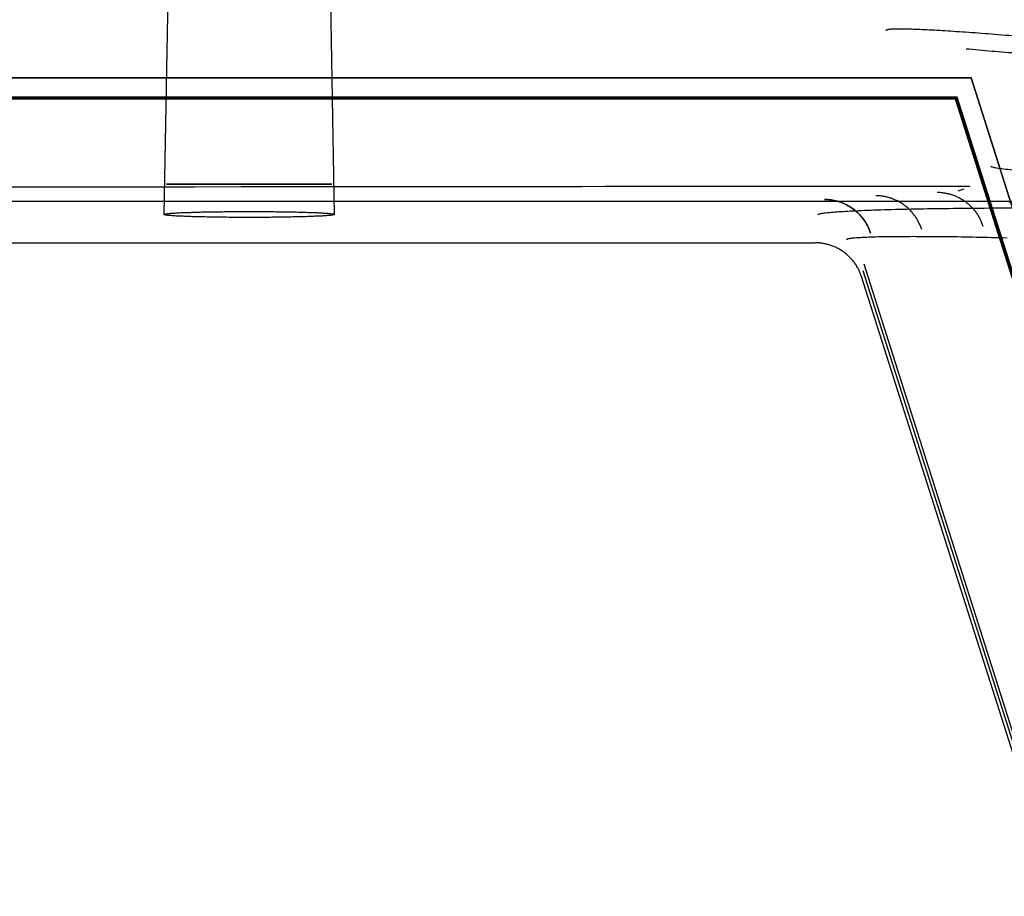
# Model space of a CAD drawing. Header units: millimetres. Extents: x -88 to 88, y -12 to 103.
# Tile 144 of 256: x -30 to -20, y -7 to 2. Entities that reach past the tile are written whole.
import ezdxf

# ---------------------------------------------------------------- set-up
doc = ezdxf.new("R2010")
doc.units = ezdxf.units.MM
doc.layers.add('BOTTOM', color=7, linetype='Continuous', true_color=0x7d26cd)
doc.layers.add('TOP', color=7, linetype='Continuous', true_color=0xc80000)

msp = doc.modelspace()

# ---------------------------------------------------------------- linework, layer by layer
at = {"layer": 'BOTTOM', "color": 9, "true_color": 0xc0c0c0}
for points in [[(-81.555, 1.1), (-20.565, 1.1)], [(-20.565, 1.1), (-81.555, 1.1)], [(-81.555, 1.1), (-20.565, 1.1)], [(-20.565, 1.1), (-18.041, -6.849)], [(-18.041, -6.849), (-20.565, 1.1)], [(-20.565, 1.1), (-18.041, -6.849)]]:
    msp.add_lwpolyline(points, dxfattribs=at)
at = {"layer": 'BOTTOM', "color": 9, "true_color": 0xc0c0c0, "extrusion": (1, 0, 0)}
msp.add_lwpolyline([(1.1, -12.7), (1.1, -11.5)], dxfattribs=at)
at = {"layer": 'TOP', "color": 254, "true_color": 0xcad1ee}
for points in [[(-28.862, 2.689), (-28.915, -0.313)], [(-27.206, 2.689), (-27.154, -0.313)], [(-20.711, 0.9), (-81.555, 0.9)], [(-81.555, 0.89), (-20.719, 0.89)], [(-20.727, 0.879), (-81.555, 0.879)], [(-18.252, -6.916), (-20.727, 0.879)], [(-18.242, -6.913), (-20.719, 0.89)], [(-18.232, -6.91), (-20.711, 0.9)], [(-31.768, -0.175), (81.13, -0.175)], [(-81.562, -0.607), (-22.177, -0.607)], [(-21.7, -0.956), (-21.703, -0.947), (-21.706, -0.938), (-21.709, -0.929), (-21.713, -0.921), (-21.716, -0.912), (-21.72, -0.903), (-21.724, -0.894), (-21.728, -0.886), (-21.733, -0.877), (-21.737, -0.869), (-21.742, -0.86), (-21.747, -0.852), (-21.752, -0.843), (-21.757, -0.835), (-21.763, -0.827), (-21.768, -0.818), (-21.774, -0.81), (-21.78, -0.802), (-21.786, -0.794), (-21.793, -0.787), (-21.799, -0.779), (-21.806, -0.771), (-21.813, -0.764), (-21.82, -0.757), (-21.827, -0.75), (-21.834, -0.743), (-21.842, -0.736), (-21.85, -0.729), (-21.857, -0.722), (-21.865, -0.716), (-21.873, -0.71), (-21.881, -0.703), (-21.89, -0.698), (-21.898, -0.692), (-21.907, -0.686), (-21.915, -0.681), (-21.924, -0.675), (-21.933, -0.67), (-21.942, -0.666), (-21.951, -0.661), (-21.96, -0.656), (-21.969, -0.652), (-21.978, -0.648), (-21.988, -0.644), (-21.997, -0.64), (-22.006, -0.637), (-22.016, -0.634), (-22.025, -0.63), (-22.035, -0.628), (-22.044, -0.625), (-22.054, -0.622), (-22.063, -0.62), (-22.073, -0.618), (-22.082, -0.616), (-22.092, -0.614), (-22.101, -0.613), (-22.111, -0.611), (-22.12, -0.61), (-22.13, -0.609), (-22.139, -0.608), (-22.149, -0.608), (-22.158, -0.607), (-22.167, -0.607), (-22.177, -0.607)], [(-21.687, -0.891), (-19.64, -7.339)], [(-19.615, -7.31), (-21.673, -0.826)], [(-19.664, -7.368), (-21.7, -0.956)]]:
    msp.add_lwpolyline(points, dxfattribs=at)
at = {"layer": 'TOP', "color": 254, "true_color": 0xcad1ee, "extrusion": (1, 0, 0)}
for points in [[(2.718, -3.447), (-0.282, -3.395)], [(-0.344, -5.156), (2.66, -5.104)], [(0.257, 12.028), (0.259, 12.08), (0.264, 12.132), (0.27, 12.184), (0.278, 12.236), (0.288, 12.287), (0.3, 12.338), (0.314, 12.388), (0.329, 12.438), (0.346, 12.488), (0.365, 12.537), (0.385, 12.585), (0.407, 12.632), (0.431, 12.679), (0.456, 12.725), (0.483, 12.769), (0.512, 12.813), (0.542, 12.856), (0.573, 12.898), (0.606, 12.939), (0.64, 12.978), (0.676, 13.016), (0.713, 13.053), (0.751, 13.089), (0.79, 13.124), (0.831, 13.156), (0.873, 13.188), (0.916, 13.218), (0.959, 13.247), (1.004, 13.274), (1.05, 13.299), (1.097, 13.323), (1.144, 13.345), (1.192, 13.365), (1.241, 13.384), (1.29, 13.401), (1.34, 13.417), (1.391, 13.43), (1.442, 13.442), (1.493, 13.452), (1.545, 13.46), (1.597, 13.467), (1.649, 13.471), (1.701, 13.474)]]:
    msp.add_lwpolyline(points, dxfattribs=at)
at = {"layer": 'TOP', "color": 254, "true_color": 0xcad1ee, "extrusion": (-0.000910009, 1, -2.37671e-05)}
msp.add_lwpolyline([(80.814, 11.901), (20.589, 13.474)], dxfattribs=at)
at = {"layer": 'TOP', "color": 254, "true_color": 0xcad1ee, "extrusion": (0.999944, 0.000370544, 0.010611)}
msp.add_lwpolyline([(0.264, 12.245), (0.266, 12.277), (0.268, 12.31), (0.271, 12.342), (0.274, 12.375), (0.279, 12.408), (0.284, 12.441), (0.29, 12.474), (0.296, 12.507), (0.304, 12.54), (0.312, 12.573), (0.321, 12.607), (0.331, 12.64), (0.342, 12.673), (0.354, 12.706), (0.366, 12.739), (0.38, 12.772), (0.394, 12.805), (0.409, 12.837), (0.424, 12.869), (0.441, 12.901), (0.459, 12.933), (0.477, 12.964), (0.496, 12.995), (0.516, 13.026), (0.537, 13.056), (0.558, 13.086), (0.58, 13.115), (0.603, 13.144), (0.627, 13.172), (0.651, 13.2), (0.676, 13.227), (0.702, 13.253), (0.729, 13.279), (0.756, 13.304), (0.783, 13.329), (0.812, 13.352), (0.84, 13.375), (0.869, 13.398), (0.899, 13.419), (0.929, 13.44), (0.96, 13.46), (0.991, 13.479), (1.022, 13.497), (1.054, 13.515), (1.086, 13.531), (1.118, 13.547), (1.151, 13.562), (1.183, 13.576), (1.216, 13.59), (1.249, 13.602), (1.282, 13.614), (1.315, 13.625), (1.349, 13.635), (1.382, 13.644), (1.415, 13.652), (1.448, 13.66), (1.482, 13.666), (1.515, 13.672), (1.548, 13.677), (1.58, 13.682), (1.613, 13.685), (1.646, 13.688), (1.678, 13.691), (1.71, 13.692)], dxfattribs=at)
at = {"layer": 'TOP', "color": 254, "true_color": 0xcad1ee, "extrusion": (0.091391, 0.995152, 0.036325)}
msp.add_lwpolyline([(20.66, 13.472), (20.628, 13.472), (20.595, 13.471), (20.561, 13.47), (20.528, 13.467), (20.494, 13.464), (20.46, 13.46), (20.426, 13.455), (20.391, 13.45), (20.357, 13.443), (20.323, 13.436), (20.288, 13.428), (20.254, 13.419), (20.219, 13.409), (20.185, 13.398), (20.15, 13.387), (20.116, 13.374), (20.082, 13.361), (20.048, 13.346), (20.014, 13.331), (19.981, 13.315), (19.948, 13.298), (19.915, 13.28), (19.882, 13.261), (19.85, 13.242), (19.819, 13.221), (19.787, 13.2), (19.757, 13.178), (19.726, 13.155), (19.697, 13.131), (19.668, 13.106), (19.639, 13.081), (19.611, 13.055), (19.584, 13.028), (19.558, 13.001), (19.532, 12.973), (19.507, 12.944), (19.483, 12.915), (19.459, 12.885), (19.437, 12.855), (19.415, 12.824), (19.394, 12.793), (19.374, 12.761), (19.355, 12.729), (19.336, 12.697), (19.319, 12.664), (19.302, 12.631), (19.286, 12.598), (19.271, 12.564), (19.257, 12.531), (19.244, 12.497), (19.232, 12.463), (19.221, 12.429), (19.21, 12.395), (19.201, 12.361), (19.192, 12.327), (19.184, 12.292), (19.177, 12.258), (19.171, 12.225), (19.165, 12.191), (19.161, 12.157), (19.157, 12.124), (19.154, 12.09), (19.152, 12.057), (19.15, 12.025)], dxfattribs=at)
at = {"layer": 'TOP', "color": 254, "true_color": 0xcad1ee, "extrusion": (-0.031785, 0.034882, 0.998886)}
msp.add_lwpolyline([(13.016, -13.464), (13.04, -13.443), (13.064, -13.423), (13.089, -13.402), (13.115, -13.382), (13.141, -13.363), (13.168, -13.344), (13.195, -13.325), (13.223, -13.307), (13.251, -13.289), (13.281, -13.272), (13.31, -13.255), (13.34, -13.239), (13.371, -13.224), (13.402, -13.209), (13.434, -13.195), (13.466, -13.182), (13.499, -13.169), (13.532, -13.157), (13.566, -13.146), (13.6, -13.136), (13.634, -13.126), (13.668, -13.117), (13.703, -13.109), (13.738, -13.101), (13.774, -13.095), (13.809, -13.089), (13.845, -13.085), (13.881, -13.081), (13.917, -13.078), (13.953, -13.075), (13.99, -13.074), (14.026, -13.074), (14.062, -13.074), (14.098, -13.075), (14.135, -13.078), (14.171, -13.081), (14.207, -13.085), (14.242, -13.089), (14.278, -13.095), (14.313, -13.101), (14.349, -13.109), (14.383, -13.117), (14.418, -13.126), (14.452, -13.136), (14.486, -13.146), (14.52, -13.157), (14.553, -13.169), (14.585, -13.182), (14.618, -13.195), (14.649, -13.209), (14.681, -13.224), (14.711, -13.239), (14.742, -13.255), (14.771, -13.272), (14.8, -13.289), (14.829, -13.307), (14.857, -13.325), (14.884, -13.344), (14.911, -13.363), (14.937, -13.382), (14.963, -13.402), (14.988, -13.423), (15.012, -13.443), (15.036, -13.464)], dxfattribs=at)
at = {"layer": 'TOP', "color": 254, "true_color": 0xcad1ee, "extrusion": (-0.031793, 0.034882, 0.998886)}
msp.add_lwpolyline([(13.014, -13.466), (13.038, -13.445), (13.062, -13.424), (13.087, -13.404), (13.112, -13.384), (13.139, -13.365), (13.165, -13.345), (13.193, -13.327), (13.221, -13.309), (13.249, -13.291), (13.278, -13.274), (13.308, -13.257), (13.338, -13.241), (13.369, -13.226), (13.4, -13.211), (13.432, -13.197), (13.464, -13.184), (13.497, -13.171), (13.53, -13.159), (13.564, -13.148), (13.597, -13.137), (13.632, -13.128), (13.666, -13.119), (13.701, -13.111), (13.736, -13.103), (13.772, -13.097), (13.807, -13.091), (13.843, -13.086), (13.879, -13.082), (13.915, -13.079), (13.951, -13.077), (13.988, -13.076), (14.024, -13.075), (14.06, -13.076), (14.096, -13.077), (14.133, -13.079), (14.169, -13.082), (14.205, -13.086), (14.24, -13.091), (14.276, -13.097), (14.311, -13.103), (14.347, -13.111), (14.381, -13.119), (14.416, -13.128), (14.45, -13.137), (14.484, -13.148), (14.518, -13.159), (14.551, -13.171), (14.583, -13.184), (14.616, -13.197), (14.647, -13.211), (14.679, -13.226), (14.709, -13.241), (14.74, -13.257), (14.769, -13.274), (14.798, -13.291), (14.827, -13.309), (14.855, -13.327), (14.882, -13.345), (14.909, -13.365), (14.935, -13.384), (14.961, -13.404), (14.986, -13.424), (15.01, -13.445), (15.034, -13.466)], dxfattribs=at)
at = {"layer": 'TOP', "color": 254, "true_color": 0xcad1ee, "extrusion": (-0.031801, 0.034882, 0.998885)}
msp.add_lwpolyline([(13.012, -13.468), (13.036, -13.447), (13.06, -13.426), (13.085, -13.406), (13.11, -13.386), (13.137, -13.366), (13.163, -13.347), (13.191, -13.329), (13.219, -13.31), (13.247, -13.293), (13.276, -13.276), (13.306, -13.259), (13.336, -13.243), (13.367, -13.228), (13.398, -13.213), (13.43, -13.199), (13.462, -13.186), (13.495, -13.173), (13.528, -13.161), (13.562, -13.15), (13.595, -13.139), (13.63, -13.129), (13.664, -13.12), (13.699, -13.112), (13.734, -13.105), (13.77, -13.099), (13.805, -13.093), (13.841, -13.088), (13.877, -13.084), (13.913, -13.081), (13.949, -13.079), (13.986, -13.078), (14.022, -13.077), (14.058, -13.078), (14.094, -13.079), (14.131, -13.081), (14.167, -13.084), (14.203, -13.088), (14.239, -13.093), (14.274, -13.099), (14.31, -13.105), (14.345, -13.112), (14.38, -13.12), (14.414, -13.129), (14.448, -13.139), (14.482, -13.15), (14.516, -13.161), (14.549, -13.173), (14.582, -13.186), (14.614, -13.199), (14.646, -13.213), (14.677, -13.228), (14.708, -13.243), (14.738, -13.259), (14.768, -13.276), (14.797, -13.293), (14.825, -13.31), (14.853, -13.329), (14.881, -13.347), (14.907, -13.366), (14.933, -13.386), (14.959, -13.406), (14.984, -13.426), (15.008, -13.447), (15.032, -13.468)], dxfattribs=at)
at = {"layer": 'TOP', "color": 254, "true_color": 0xcad1ee, "extrusion": (0, 1, 0)}
for points in [[(28.034, -3.421), (28.064, -3.421), (28.093, -3.423), (28.122, -3.425), (28.152, -3.429), (28.181, -3.433), (28.21, -3.439), (28.239, -3.446), (28.267, -3.453), (28.295, -3.462), (28.323, -3.471), (28.351, -3.482), (28.378, -3.493), (28.405, -3.505), (28.431, -3.519), (28.457, -3.533), (28.482, -3.548), (28.507, -3.564), (28.532, -3.58), (28.555, -3.598), (28.578, -3.616), (28.601, -3.636), (28.622, -3.655), (28.643, -3.676), (28.664, -3.698), (28.683, -3.72), (28.702, -3.742), (28.72, -3.766), (28.737, -3.79), (28.754, -3.814), (28.769, -3.839), (28.784, -3.865), (28.797, -3.891), (28.81, -3.918), (28.822, -3.945), (28.833, -3.972), (28.843, -4), (28.852, -4.028), (28.86, -4.056), (28.867, -4.085), (28.873, -4.114), (28.878, -4.143), (28.882, -4.172), (28.885, -4.201), (28.887, -4.231), (28.888, -4.26), (28.888, -4.29), (28.887, -4.319), (28.885, -4.349), (28.882, -4.378), (28.878, -4.407), (28.873, -4.436), (28.867, -4.465), (28.86, -4.494), (28.852, -4.522), (28.843, -4.55), (28.833, -4.578), (28.822, -4.605), (28.81, -4.632), (28.797, -4.659), (28.784, -4.685), (28.769, -4.711), (28.754, -4.736), (28.737, -4.76), (28.72, -4.784), (28.702, -4.808), (28.683, -4.83), (28.664, -4.852), (28.643, -4.874), (28.622, -4.895), (28.601, -4.914), (28.578, -4.934), (28.555, -4.952), (28.532, -4.97), (28.507, -4.986), (28.482, -5.002), (28.457, -5.017), (28.431, -5.031), (28.405, -5.045), (28.378, -5.057), (28.351, -5.068), (28.323, -5.079), (28.295, -5.088), (28.267, -5.097), (28.239, -5.104), (28.21, -5.111), (28.181, -5.117), (28.152, -5.121), (28.122, -5.125), (28.093, -5.127), (28.064, -5.129), (28.034, -5.129)], [(28.034, -5.129), (28.005, -5.129), (27.975, -5.127), (27.946, -5.125), (27.917, -5.121), (27.887, -5.117), (27.858, -5.111), (27.83, -5.104), (27.801, -5.097), (27.773, -5.088), (27.745, -5.079), (27.718, -5.068), (27.69, -5.057), (27.664, -5.045), (27.637, -5.031), (27.611, -5.017), (27.586, -5.002), (27.561, -4.986), (27.537, -4.97), (27.513, -4.952), (27.49, -4.934), (27.468, -4.914), (27.446, -4.895), (27.425, -4.874), (27.405, -4.852), (27.385, -4.83), (27.366, -4.808), (27.348, -4.784), (27.331, -4.76), (27.315, -4.736), (27.299, -4.711), (27.285, -4.685), (27.271, -4.659), (27.258, -4.632), (27.246, -4.605), (27.235, -4.578), (27.225, -4.55), (27.216, -4.522), (27.208, -4.494), (27.201, -4.465), (27.195, -4.436), (27.19, -4.407), (27.186, -4.378), (27.183, -4.349), (27.181, -4.319), (27.18, -4.29), (27.18, -4.26), (27.181, -4.231), (27.183, -4.201), (27.186, -4.172), (27.19, -4.143), (27.195, -4.114), (27.201, -4.085), (27.208, -4.056), (27.216, -4.028), (27.225, -4), (27.235, -3.972), (27.246, -3.945), (27.258, -3.918), (27.271, -3.891), (27.285, -3.865), (27.299, -3.839), (27.315, -3.814), (27.331, -3.79), (27.348, -3.766), (27.366, -3.742), (27.385, -3.72), (27.405, -3.698), (27.425, -3.676), (27.446, -3.655), (27.468, -3.636), (27.49, -3.616), (27.513, -3.598), (27.537, -3.58), (27.561, -3.564), (27.586, -3.548), (27.611, -3.533), (27.637, -3.519), (27.664, -3.505), (27.69, -3.493), (27.718, -3.482), (27.745, -3.471), (27.773, -3.462), (27.801, -3.453), (27.83, -3.446), (27.858, -3.439), (27.887, -3.433), (27.917, -3.429), (27.946, -3.425), (27.975, -3.423), (28.005, -3.421), (28.034, -3.421)]]:
    msp.add_lwpolyline(points, dxfattribs=at)
at = {"layer": 'TOP', "color": 254, "true_color": 0xcad1ee, "extrusion": (0.999918, -0.000222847, -0.012767)}
msp.add_lwpolyline([(0.874, -12.964), (0.895, -11.763)], dxfattribs=at)
at = {"layer": 'TOP', "color": 254, "true_color": 0xcad1ee, "extrusion": (-0.000910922, 1, -2.37906e-05)}
msp.add_lwpolyline([(80.795, 11.463), (20.585, 13.036)], dxfattribs=at)
at = {"layer": 'TOP', "color": 254, "true_color": 0xcad1ee, "extrusion": (-0.000911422, 1, -2.38041e-05)}
msp.add_lwpolyline([(80.753, 10.456), (20.575, 12.028)], dxfattribs=at)
at = {"layer": 'TOP', "color": 254, "true_color": 0xcad1ee, "extrusion": (0.999494, 0.00111, 0.031774)}
msp.add_lwpolyline([(0.046, 5.992), (0.279, 12.675)], dxfattribs=at)
at = {"layer": 'TOP', "color": 254, "true_color": 0xcad1ee, "extrusion": (-2.83336e-16, 0.999391, -0.034899)}
msp.add_lwpolyline([(20.363, 5.345), (20.359, 5.273), (20.354, 5.2), (20.348, 5.128), (20.339, 5.056), (20.329, 4.984), (20.317, 4.913), (20.303, 4.842), (20.288, 4.771), (20.271, 4.701), (20.252, 4.631), (20.232, 4.562), (20.21, 4.493), (20.186, 4.425), (20.161, 4.358), (20.134, 4.291), (20.106, 4.225), (20.076, 4.16), (20.044, 4.095), (20.011, 4.031), (19.976, 3.968), (19.94, 3.906), (19.902, 3.844), (19.862, 3.783), (19.822, 3.724), (19.779, 3.665), (19.736, 3.608), (19.691, 3.552), (19.645, 3.497), (19.598, 3.443), (19.549, 3.39), (19.5, 3.338), (19.448, 3.288), (19.396, 3.239), (19.342, 3.191), (19.287, 3.144), (19.231, 3.098), (19.173, 3.054), (19.115, 3.011), (19.056, 2.969), (18.996, 2.93), (18.935, 2.891), (18.874, 2.855), (18.811, 2.819), (18.748, 2.786), (18.684, 2.753), (18.619, 2.723), (18.553, 2.693), (18.486, 2.666), (18.419, 2.64), (18.351, 2.615), (18.282, 2.592), (18.213, 2.571), (18.144, 2.551), (18.074, 2.534), (18.004, 2.517), (17.933, 2.503), (17.863, 2.49), (17.792, 2.479), (17.721, 2.47), (17.649, 2.462), (17.578, 2.456), (17.506, 2.452), (17.433, 2.449), (17.361, 2.448)], dxfattribs=at)
at = {"layer": 'TOP', "color": 254, "true_color": 0xcad1ee, "extrusion": (0.999974, -0.000252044, -0.007218)}
for points in [[(-0.613, -12.86), (-0.483, -9.142)], [(-0.483, -9.142), (-0.613, -12.86)], [(-0.831, -9.13), (-0.961, -12.856)]]:
    msp.add_lwpolyline(points, dxfattribs=at)
at = {"layer": 'TOP', "color": 254, "true_color": 0xcad1ee, "extrusion": (-4.24472e-15, 0.999391, -0.034899)}
msp.add_lwpolyline([(22.15, -8.994), (22.149, -8.945), (22.147, -8.896), (22.143, -8.848), (22.138, -8.799)], dxfattribs=at)
at = {"layer": 'TOP', "color": 254, "true_color": 0xcad1ee, "extrusion": (0.007222, 0.034899, 0.999365)}
for points in [[(21.056, 4.877), (21.065, 4.863), (21.074, 4.848), (21.084, 4.834), (21.094, 4.82), (21.104, 4.807), (21.115, 4.794), (21.127, 4.781), (21.139, 4.769), (21.151, 4.757), (21.163, 4.746), (21.176, 4.735), (21.19, 4.724), (21.204, 4.714), (21.218, 4.704), (21.232, 4.695), (21.247, 4.687), (21.262, 4.678), (21.277, 4.671), (21.293, 4.664), (21.308, 4.657), (21.324, 4.651), (21.341, 4.646), (21.357, 4.641), (21.373, 4.637), (21.39, 4.633), (21.407, 4.63), (21.424, 4.627), (21.441, 4.625), (21.458, 4.623), (21.475, 4.623), (21.492, 4.622), (21.509, 4.623), (21.526, 4.623), (21.543, 4.625), (21.56, 4.627), (21.577, 4.629), (21.594, 4.633)], [(21.594, 4.633), (21.577, 4.629), (21.56, 4.627), (21.543, 4.625), (21.526, 4.623), (21.509, 4.623), (21.492, 4.622), (21.475, 4.623), (21.458, 4.623), (21.441, 4.625), (21.424, 4.627), (21.407, 4.63), (21.39, 4.633), (21.373, 4.637), (21.357, 4.641), (21.341, 4.646), (21.324, 4.651), (21.308, 4.657), (21.293, 4.664), (21.277, 4.671), (21.262, 4.678), (21.247, 4.687), (21.232, 4.695), (21.218, 4.704), (21.204, 4.714), (21.19, 4.724), (21.176, 4.735), (21.163, 4.746), (21.151, 4.757), (21.139, 4.769), (21.127, 4.781), (21.115, 4.794), (21.104, 4.807), (21.094, 4.82), (21.084, 4.834), (21.074, 4.848), (21.065, 4.863), (21.056, 4.877)]]:
    msp.add_lwpolyline(points, dxfattribs=at)
at = {"layer": 'TOP', "color": 254, "true_color": 0xcad1ee, "extrusion": (0.058307, 0.03484, 0.997691)}
msp.add_lwpolyline([(10.41, 18.376), (10.419, 18.374), (10.428, 18.373), (10.437, 18.371), (10.446, 18.369), (10.456, 18.368), (10.465, 18.367), (10.475, 18.366), (10.484, 18.365), (10.494, 18.364), (10.504, 18.364), (10.513, 18.363), (10.523, 18.363), (10.533, 18.363), (10.543, 18.364), (10.553, 18.364), (10.562, 18.365), (10.572, 18.366), (10.582, 18.367), (10.592, 18.368), (10.602, 18.369), (10.612, 18.371), (10.622, 18.373), (10.632, 18.375), (10.642, 18.377), (10.652, 18.38), (10.661, 18.382), (10.671, 18.385), (10.681, 18.388), (10.69, 18.392), (10.7, 18.395), (10.71, 18.399), (10.719, 18.403), (10.728, 18.407), (10.738, 18.411), (10.747, 18.415), (10.756, 18.42), (10.765, 18.425), (10.774, 18.43), (10.782, 18.435), (10.791, 18.44), (10.8, 18.446), (10.808, 18.452), (10.816, 18.457), (10.824, 18.463), (10.832, 18.469), (10.84, 18.476), (10.848, 18.482), (10.855, 18.489), (10.863, 18.495), (10.87, 18.502), (10.877, 18.509), (10.884, 18.516), (10.89, 18.523), (10.897, 18.53), (10.903, 18.537), (10.91, 18.545), (10.916, 18.552), (10.922, 18.56), (10.927, 18.567), (10.933, 18.575), (10.938, 18.583), (10.943, 18.591), (10.948, 18.598), (10.953, 18.606)], dxfattribs=at)
at = {"layer": 'TOP', "color": 254, "true_color": 0xcad1ee, "extrusion": (-2.25362e-16, 0.999391, -0.034899)}
msp.add_lwpolyline([(22.138, -8.799), (22.133, -8.758), (22.127, -8.716), (22.12, -8.674), (22.113, -8.632), (22.104, -8.59), (22.094, -8.548), (22.083, -8.506), (22.071, -8.464), (22.057, -8.421), (22.043, -8.379), (22.028, -8.337), (22.012, -8.295), (21.994, -8.253), (21.976, -8.211), (21.956, -8.17), (21.936, -8.129), (21.914, -8.088), (21.891, -8.047), (21.867, -8.007), (21.842, -7.967), (21.816, -7.928), (21.789, -7.889), (21.761, -7.851), (21.732, -7.813), (21.701, -7.776), (21.67, -7.739), (21.638, -7.703), (21.605, -7.668), (21.571, -7.633), (21.536, -7.6), (21.501, -7.567), (21.464, -7.535), (21.427, -7.503), (21.389, -7.473), (21.35, -7.443), (21.31, -7.415), (21.27, -7.387), (21.229, -7.361), (21.188, -7.335), (21.146, -7.31), (21.103, -7.286), (21.06, -7.264), (21.017, -7.242), (20.973, -7.222), (20.929, -7.202), (20.884, -7.184), (20.84, -7.166), (20.795, -7.15), (20.749, -7.135), (20.704, -7.12), (20.659, -7.107), (20.613, -7.095), (20.568, -7.084), (20.522, -7.074), (20.476, -7.065), (20.431, -7.057), (20.386, -7.05), (20.34, -7.044), (20.295, -7.039), (20.25, -7.035), (20.206, -7.031), (20.161, -7.029), (20.117, -7.028), (20.074, -7.027)], dxfattribs=at)
at = {"layer": 'TOP', "color": 254, "true_color": 0xcad1ee, "extrusion": (0.109264, 0.034691, 0.993407)}
msp.add_lwpolyline([(6.251, 20.095), (6.248, 20.087), (6.245, 20.078), (6.242, 20.069), (6.238, 20.06), (6.235, 20.052), (6.231, 20.043), (6.227, 20.034), (6.223, 20.025), (6.218, 20.017), (6.214, 20.008), (6.209, 20), (6.204, 19.991), (6.199, 19.983), (6.194, 19.975), (6.188, 19.967), (6.183, 19.958), (6.177, 19.95), (6.171, 19.942), (6.165, 19.934), (6.158, 19.927), (6.152, 19.919), (6.145, 19.912), (6.138, 19.904), (6.131, 19.897), (6.124, 19.89), (6.117, 19.883), (6.109, 19.876), (6.101, 19.869), (6.094, 19.862), (6.086, 19.856), (6.078, 19.85), (6.07, 19.844), (6.061, 19.838), (6.053, 19.832), (6.044, 19.826), (6.036, 19.821), (6.027, 19.816), (6.018, 19.811), (6.009, 19.806), (6, 19.801), (5.991, 19.797), (5.982, 19.793), (5.973, 19.788), (5.963, 19.785), (5.954, 19.781), (5.945, 19.777), (5.935, 19.774), (5.926, 19.771), (5.916, 19.768), (5.907, 19.765), (5.897, 19.763), (5.888, 19.761), (5.878, 19.758), (5.869, 19.756), (5.859, 19.755), (5.85, 19.753), (5.84, 19.752), (5.831, 19.751), (5.821, 19.75), (5.812, 19.749), (5.803, 19.748), (5.793, 19.748), (5.784, 19.748), (5.775, 19.748)], dxfattribs=at)
at = {"layer": 'TOP', "color": 254, "true_color": 0xcad1ee, "extrusion": (0.470564, 0.030794, 0.881828)}
msp.add_lwpolyline([(0.594, 15.048), (0.603, 15.05), (0.612, 15.053), (0.622, 15.055), (0.631, 15.058), (0.64, 15.06), (0.649, 15.064), (0.658, 15.067), (0.667, 15.07), (0.676, 15.074), (0.686, 15.078), (0.695, 15.082), (0.704, 15.086), (0.713, 15.09), (0.721, 15.095), (0.73, 15.1), (0.739, 15.104), (0.748, 15.11), (0.756, 15.115), (0.765, 15.121), (0.773, 15.126), (0.782, 15.132), (0.79, 15.138), (0.798, 15.145), (0.806, 15.151), (0.814, 15.158), (0.822, 15.165), (0.829, 15.172), (0.837, 15.179), (0.844, 15.186), (0.851, 15.193), (0.858, 15.201), (0.865, 15.209), (0.872, 15.217), (0.879, 15.225), (0.885, 15.233), (0.891, 15.241), (0.897, 15.25), (0.903, 15.258), (0.909, 15.267), (0.914, 15.276), (0.919, 15.284), (0.925, 15.293), (0.929, 15.302), (0.934, 15.311), (0.939, 15.321), (0.943, 15.33), (0.947, 15.339), (0.951, 15.348), (0.955, 15.358), (0.958, 15.367), (0.961, 15.377), (0.965, 15.386), (0.967, 15.396), (0.97, 15.405), (0.973, 15.415), (0.975, 15.424), (0.977, 15.434), (0.979, 15.443), (0.981, 15.453), (0.982, 15.462), (0.984, 15.472), (0.985, 15.481), (0.986, 15.49), (0.986, 15.5)], dxfattribs=at)
at = {"layer": 'TOP', "color": 254, "true_color": 0xcad1ee, "extrusion": (0.758916, 0.022726, 0.650792)}
msp.add_lwpolyline([(-0.192, 7.789), (-0.182, 7.791), (-0.173, 7.793), (-0.163, 7.795), (-0.154, 7.798), (-0.144, 7.8), (-0.134, 7.803), (-0.125, 7.806), (-0.115, 7.81), (-0.105, 7.813), (-0.096, 7.817), (-0.086, 7.821), (-0.077, 7.825), (-0.067, 7.83), (-0.058, 7.834), (-0.049, 7.839), (-0.039, 7.844), (-0.03, 7.849), (-0.021, 7.855), (-0.012, 7.861), (-0.003, 7.866), (0.006, 7.872), (0.014, 7.879), (0.023, 7.885), (0.031, 7.892), (0.04, 7.899), (0.048, 7.906), (0.056, 7.913), (0.064, 7.921), (0.072, 7.928), (0.079, 7.936), (0.087, 7.944), (0.094, 7.952), (0.101, 7.961), (0.108, 7.969), (0.115, 7.978), (0.121, 7.986), (0.127, 7.995), (0.133, 8.004), (0.139, 8.013), (0.145, 8.022), (0.151, 8.032), (0.156, 8.041), (0.161, 8.051), (0.166, 8.06), (0.17, 8.07), (0.175, 8.08), (0.179, 8.089), (0.183, 8.099), (0.187, 8.109), (0.19, 8.119), (0.193, 8.129), (0.196, 8.139), (0.199, 8.149), (0.202, 8.159), (0.204, 8.169), (0.206, 8.179), (0.208, 8.189), (0.21, 8.199), (0.212, 8.209), (0.213, 8.219), (0.214, 8.228), (0.215, 8.238), (0.216, 8.248), (0.216, 8.258)], dxfattribs=at)
at = {"layer": 'TOP', "color": 254, "true_color": 0xcad1ee, "extrusion": (0.939448, 0.01196, 0.342482)}
msp.add_lwpolyline([(-0.596, -0.064), (-0.586, -0.062), (-0.576, -0.061), (-0.565, -0.059), (-0.555, -0.058), (-0.545, -0.055), (-0.534, -0.053), (-0.524, -0.051), (-0.513, -0.048), (-0.503, -0.045), (-0.492, -0.041), (-0.482, -0.038), (-0.472, -0.034), (-0.461, -0.03), (-0.451, -0.026), (-0.441, -0.021), (-0.431, -0.017), (-0.42, -0.012), (-0.41, -0.006), (-0.4, -0.001), (-0.391, 0.005), (-0.381, 0.011), (-0.371, 0.017), (-0.362, 0.024), (-0.352, 0.03), (-0.343, 0.037), (-0.334, 0.045), (-0.325, 0.052), (-0.316, 0.06), (-0.307, 0.067), (-0.299, 0.075), (-0.291, 0.084), (-0.283, 0.092), (-0.275, 0.101), (-0.267, 0.11), (-0.26, 0.119), (-0.252, 0.128), (-0.245, 0.137), (-0.239, 0.146), (-0.232, 0.156), (-0.226, 0.166), (-0.22, 0.176), (-0.214, 0.185), (-0.208, 0.195), (-0.203, 0.206), (-0.198, 0.216), (-0.193, 0.226), (-0.188, 0.237), (-0.184, 0.247), (-0.18, 0.257), (-0.176, 0.268), (-0.172, 0.279), (-0.169, 0.289), (-0.166, 0.3), (-0.163, 0.31), (-0.161, 0.321), (-0.158, 0.332), (-0.156, 0.342), (-0.154, 0.353), (-0.153, 0.363), (-0.151, 0.374), (-0.15, 0.384), (-0.149, 0.395), (-0.149, 0.405), (-0.148, 0.415)], dxfattribs=at)
at = {"layer": 'TOP', "color": 254, "true_color": 0xcad1ee, "extrusion": (0.092795, 0.99467, -0.044941)}
for points in [[(19.902, -7.617), (19.939, -7.617), (19.976, -7.618), (20.013, -7.62), (20.05, -7.623), (20.087, -7.627), (20.124, -7.631), (20.16, -7.636), (20.197, -7.642), (20.233, -7.648), (20.269, -7.656), (20.305, -7.664), (20.34, -7.672), (20.376, -7.682), (20.411, -7.692), (20.446, -7.703), (20.48, -7.715), (20.515, -7.728), (20.548, -7.741), (20.582, -7.755), (20.615, -7.77), (20.648, -7.785), (20.68, -7.801), (20.712, -7.818), (20.744, -7.835), (20.775, -7.853), (20.806, -7.872), (20.836, -7.891), (20.866, -7.911), (20.895, -7.932), (20.923, -7.953), (20.951, -7.975), (20.979, -7.997), (21.006, -8.02), (21.032, -8.044), (21.058, -8.068), (21.083, -8.093), (21.108, -8.118), (21.131, -8.144), (21.155, -8.17), (21.177, -8.197), (21.199, -8.224), (21.22, -8.252), (21.241, -8.28), (21.261, -8.308), (21.28, -8.337), (21.298, -8.367), (21.316, -8.396), (21.333, -8.427), (21.349, -8.457), (21.364, -8.488), (21.379, -8.519), (21.392, -8.55), (21.405, -8.582), (21.418, -8.614), (21.429, -8.647), (21.44, -8.679), (21.45, -8.712), (21.459, -8.745), (21.467, -8.778), (21.474, -8.811), (21.481, -8.845), (21.486, -8.879), (21.491, -8.912), (21.495, -8.946)], [(21.495, -8.946), (21.499, -8.983), (21.501, -9.019), (21.502, -9.056), (21.503, -9.092)]]:
    msp.add_lwpolyline(points, dxfattribs=at)
at = {"layer": 'TOP', "color": 254, "true_color": 0xcad1ee, "extrusion": (-0.302608, 0.953115, 3.07043e-17)}
msp.add_lwpolyline([(20.907, -8.974), (20.905, -8.922), (20.902, -8.87), (20.896, -8.819), (20.889, -8.768), (20.88, -8.717), (20.87, -8.666), (20.857, -8.616), (20.843, -8.566), (20.827, -8.517), (20.81, -8.468), (20.79, -8.42), (20.77, -8.372), (20.747, -8.326), (20.723, -8.28), (20.697, -8.235), (20.67, -8.191), (20.642, -8.148), (20.611, -8.106), (20.58, -8.065), (20.547, -8.025), (20.513, -7.986), (20.477, -7.948), (20.44, -7.912), (20.402, -7.877), (20.362, -7.843), (20.322, -7.811), (20.28, -7.78), (20.238, -7.751), (20.194, -7.723), (20.15, -7.697), (20.104, -7.672), (20.058, -7.649), (20.011, -7.627), (19.963, -7.607), (19.915, -7.588), (19.866, -7.572), (19.816, -7.557), (19.766, -7.544), (19.716, -7.532), (19.665, -7.522), (19.614, -7.514), (19.562, -7.508), (19.511, -7.504), (19.459, -7.501), (19.407, -7.5)], dxfattribs=at)
at = {"layer": 'TOP', "color": 254, "true_color": 0xcad1ee, "extrusion": (-8.78501e-05, 0.999986, -0.005281)}
msp.add_lwpolyline([(20.699, -12.722), (20.637, -8.995)], dxfattribs=at)
at = {"layer": 'TOP', "color": 254, "true_color": 0xcad1ee}
for points in [[(-28.034, -0.344, -5.156), (-28.056, -0.344, -5.156), (-28.077, -0.344, -5.155), (-28.099, -0.343, -5.154), (-28.121, -0.343, -5.152), (-28.142, -0.343, -5.149), (-28.163, -0.343, -5.146), (-28.185, -0.343, -5.143), (-28.206, -0.343, -5.139), (-28.227, -0.343, -5.135), (-28.248, -0.343, -5.13), (-28.269, -0.342, -5.124), (-28.29, -0.342, -5.118), (-28.311, -0.342, -5.111), (-28.331, -0.342, -5.104), (-28.351, -0.341, -5.097), (-28.371, -0.341, -5.089), (-28.391, -0.341, -5.08), (-28.411, -0.341, -5.071), (-28.43, -0.34, -5.062), (-28.45, -0.34, -5.052), (-28.468, -0.34, -5.041), (-28.487, -0.339, -5.031), (-28.506, -0.339, -5.019), (-28.524, -0.338, -5.007), (-28.541, -0.338, -4.995), (-28.559, -0.337, -4.982), (-28.576, -0.337, -4.969), (-28.593, -0.337, -4.956), (-28.61, -0.336, -4.942), (-28.626, -0.336, -4.928), (-28.642, -0.335, -4.913), (-28.657, -0.335, -4.898), (-28.672, -0.334, -4.882), (-28.687, -0.333, -4.866), (-28.701, -0.333, -4.85), (-28.715, -0.332, -4.834), (-28.729, -0.332, -4.817), (-28.742, -0.331, -4.8), (-28.754, -0.33, -4.782), (-28.767, -0.33, -4.764), (-28.778, -0.329, -4.746), (-28.79, -0.329, -4.728), (-28.801, -0.328, -4.709), (-28.811, -0.327, -4.69), (-28.821, -0.327, -4.671), (-28.83, -0.326, -4.651), (-28.839, -0.325, -4.632), (-28.848, -0.325, -4.612), (-28.856, -0.324, -4.592), (-28.863, -0.323, -4.572), (-28.87, -0.322, -4.551), (-28.877, -0.322, -4.531), (-28.883, -0.321, -4.51), (-28.888, -0.32, -4.489), (-28.893, -0.32, -4.468), (-28.898, -0.319, -4.447), (-28.902, -0.318, -4.426), (-28.905, -0.317, -4.404), (-28.908, -0.317, -4.383), (-28.91, -0.316, -4.361), (-28.912, -0.315, -4.34), (-28.914, -0.314, -4.318), (-28.914, -0.314, -4.297), (-28.915, -0.313, -4.275), (-28.914, -0.312, -4.253), (-28.914, -0.311, -4.232), (-28.912, -0.311, -4.21), (-28.91, -0.31, -4.189), (-28.908, -0.309, -4.167), (-28.905, -0.308, -4.146), (-28.902, -0.308, -4.125), (-28.898, -0.307, -4.103), (-28.893, -0.306, -4.082), (-28.888, -0.305, -4.061), (-28.883, -0.305, -4.04), (-28.877, -0.304, -4.02), (-28.87, -0.303, -3.999), (-28.863, -0.302, -3.979), (-28.855, -0.302, -3.958), (-28.847, -0.301, -3.938), (-28.839, -0.3, -3.918), (-28.83, -0.3, -3.899), (-28.82, -0.299, -3.879), (-28.81, -0.298, -3.86), (-28.8, -0.298, -3.841), (-28.789, -0.297, -3.823), (-28.778, -0.296, -3.804), (-28.766, -0.296, -3.786), (-28.754, -0.295, -3.768), (-28.741, -0.294, -3.751), (-28.728, -0.294, -3.734), (-28.715, -0.293, -3.717), (-28.701, -0.293, -3.7), (-28.686, -0.292, -3.684), (-28.672, -0.292, -3.668), (-28.657, -0.291, -3.653), (-28.641, -0.291, -3.638), (-28.625, -0.29, -3.623), (-28.609, -0.29, -3.609), (-28.593, -0.289, -3.595), (-28.576, -0.289, -3.581), (-28.558, -0.288, -3.568), (-28.541, -0.288, -3.556), (-28.523, -0.287, -3.543), (-28.505, -0.287, -3.532), (-28.487, -0.286, -3.52), (-28.468, -0.286, -3.509), (-28.449, -0.286, -3.499), (-28.43, -0.285, -3.489), (-28.41, -0.285, -3.48), (-28.391, -0.285, -3.471), (-28.371, -0.284, -3.462), (-28.351, -0.284, -3.454), (-28.331, -0.284, -3.447), (-28.31, -0.284, -3.439), (-28.29, -0.283, -3.433), (-28.269, -0.283, -3.427), (-28.248, -0.283, -3.421), (-28.227, -0.283, -3.416), (-28.206, -0.283, -3.412), (-28.185, -0.283, -3.408), (-28.163, -0.282, -3.405), (-28.142, -0.282, -3.402), (-28.12, -0.282, -3.399), (-28.099, -0.282, -3.397), (-28.077, -0.282, -3.396), (-28.056, -0.282, -3.395), (-28.034, -0.282, -3.395)], [(-28.034, -0.282, -3.395), (-28.013, -0.282, -3.395), (-27.991, -0.282, -3.396), (-27.969, -0.282, -3.397), (-27.948, -0.282, -3.399), (-27.926, -0.282, -3.402), (-27.905, -0.282, -3.405), (-27.884, -0.283, -3.408), (-27.862, -0.283, -3.412), (-27.841, -0.283, -3.416), (-27.82, -0.283, -3.421), (-27.799, -0.283, -3.427), (-27.779, -0.283, -3.433), (-27.758, -0.284, -3.439), (-27.738, -0.284, -3.447), (-27.717, -0.284, -3.454), (-27.697, -0.284, -3.462), (-27.678, -0.285, -3.471), (-27.658, -0.285, -3.48), (-27.638, -0.285, -3.489), (-27.619, -0.286, -3.499), (-27.6, -0.286, -3.509), (-27.582, -0.286, -3.52), (-27.563, -0.287, -3.532), (-27.545, -0.287, -3.543), (-27.527, -0.288, -3.556), (-27.51, -0.288, -3.568), (-27.493, -0.289, -3.581), (-27.476, -0.289, -3.595), (-27.459, -0.29, -3.609), (-27.443, -0.29, -3.623), (-27.427, -0.291, -3.638), (-27.412, -0.291, -3.653), (-27.397, -0.292, -3.668), (-27.382, -0.292, -3.684), (-27.368, -0.293, -3.7), (-27.354, -0.293, -3.717), (-27.34, -0.294, -3.734), (-27.327, -0.294, -3.751), (-27.315, -0.295, -3.768), (-27.302, -0.296, -3.786), (-27.291, -0.296, -3.804), (-27.279, -0.297, -3.823), (-27.268, -0.298, -3.841), (-27.258, -0.298, -3.86), (-27.248, -0.299, -3.879), (-27.238, -0.3, -3.899), (-27.229, -0.3, -3.918), (-27.221, -0.301, -3.938), (-27.213, -0.302, -3.958), (-27.205, -0.302, -3.979), (-27.198, -0.303, -3.999), (-27.192, -0.304, -4.02), (-27.186, -0.305, -4.04), (-27.18, -0.305, -4.061), (-27.175, -0.306, -4.082), (-27.171, -0.307, -4.103), (-27.167, -0.308, -4.125), (-27.163, -0.308, -4.146), (-27.16, -0.309, -4.167), (-27.158, -0.31, -4.189), (-27.156, -0.311, -4.21), (-27.155, -0.311, -4.232), (-27.154, -0.312, -4.253), (-27.154, -0.313, -4.275), (-27.154, -0.314, -4.297), (-27.155, -0.314, -4.318), (-27.156, -0.315, -4.34), (-27.158, -0.316, -4.361), (-27.16, -0.317, -4.383), (-27.163, -0.317, -4.404), (-27.167, -0.318, -4.426), (-27.171, -0.319, -4.447), (-27.175, -0.32, -4.468), (-27.18, -0.32, -4.489), (-27.185, -0.321, -4.51), (-27.191, -0.322, -4.531), (-27.198, -0.322, -4.551), (-27.205, -0.323, -4.572), (-27.213, -0.324, -4.592), (-27.221, -0.325, -4.612), (-27.229, -0.325, -4.632), (-27.238, -0.326, -4.651), (-27.247, -0.327, -4.671), (-27.257, -0.327, -4.69), (-27.268, -0.328, -4.709), (-27.279, -0.329, -4.728), (-27.29, -0.329, -4.746), (-27.302, -0.33, -4.764), (-27.314, -0.33, -4.782), (-27.327, -0.331, -4.8), (-27.34, -0.332, -4.817), (-27.353, -0.332, -4.834), (-27.367, -0.333, -4.85), (-27.381, -0.333, -4.866), (-27.396, -0.334, -4.882), (-27.411, -0.335, -4.898), (-27.427, -0.335, -4.913), (-27.443, -0.336, -4.928), (-27.459, -0.336, -4.942), (-27.475, -0.337, -4.956), (-27.492, -0.337, -4.969), (-27.509, -0.337, -4.982), (-27.527, -0.338, -4.995), (-27.545, -0.338, -5.007), (-27.563, -0.339, -5.019), (-27.581, -0.339, -5.031), (-27.6, -0.34, -5.041), (-27.619, -0.34, -5.052), (-27.638, -0.34, -5.062), (-27.657, -0.341, -5.071), (-27.677, -0.341, -5.08), (-27.697, -0.341, -5.089), (-27.717, -0.341, -5.097), (-27.737, -0.342, -5.104), (-27.758, -0.342, -5.111), (-27.778, -0.342, -5.118), (-27.799, -0.342, -5.124), (-27.82, -0.343, -5.13), (-27.841, -0.343, -5.135), (-27.862, -0.343, -5.139), (-27.884, -0.343, -5.143), (-27.905, -0.343, -5.146), (-27.926, -0.343, -5.149), (-27.948, -0.343, -5.152), (-27.969, -0.343, -5.154), (-27.991, -0.344, -5.155), (-28.013, -0.344, -5.156), (-28.034, -0.344, -5.156)], [(-21.845, -0.568, -8.817), (-21.849, -0.569, -8.858), (-21.852, -0.571, -8.899), (-21.854, -0.572, -8.94), (-21.855, -0.574, -8.981)], [(-20.194, -0.557, -7.36), (-20.234, -0.556, -7.362), (-20.275, -0.555, -7.365), (-20.315, -0.554, -7.368), (-20.355, -0.553, -7.373), (-20.395, -0.552, -7.378), (-20.434, -0.551, -7.384), (-20.474, -0.55, -7.391), (-20.513, -0.55, -7.399), (-20.552, -0.549, -7.408), (-20.591, -0.548, -7.418), (-20.63, -0.547, -7.428), (-20.669, -0.547, -7.44), (-20.707, -0.546, -7.452), (-20.745, -0.546, -7.465), (-20.782, -0.545, -7.479), (-20.819, -0.545, -7.494), (-20.856, -0.544, -7.509), (-20.893, -0.544, -7.526), (-20.929, -0.544, -7.543), (-20.964, -0.543, -7.561), (-20.999, -0.543, -7.579), (-21.034, -0.543, -7.599), (-21.068, -0.543, -7.619), (-21.102, -0.543, -7.64), (-21.135, -0.543, -7.662), (-21.167, -0.542, -7.685), (-21.199, -0.543, -7.708), (-21.231, -0.543, -7.732), (-21.262, -0.543, -7.756), (-21.292, -0.543, -7.782), (-21.321, -0.543, -7.808), (-21.35, -0.543, -7.834), (-21.379, -0.544, -7.862), (-21.406, -0.544, -7.889), (-21.433, -0.544, -7.918), (-21.459, -0.545, -7.947), (-21.485, -0.545, -7.977), (-21.509, -0.546, -8.007), (-21.533, -0.546, -8.038), (-21.556, -0.547, -8.069), (-21.579, -0.547, -8.101), (-21.6, -0.548, -8.133), (-21.621, -0.549, -8.166), (-21.641, -0.55, -8.199), (-21.66, -0.55, -8.233), (-21.678, -0.551, -8.267), (-21.696, -0.552, -8.302), (-21.712, -0.553, -8.337), (-21.728, -0.554, -8.372), (-21.743, -0.555, -8.408), (-21.757, -0.556, -8.444), (-21.77, -0.557, -8.48), (-21.782, -0.558, -8.516), (-21.793, -0.559, -8.553), (-21.803, -0.56, -8.59), (-21.813, -0.561, -8.628), (-21.821, -0.563, -8.665), (-21.828, -0.564, -8.703), (-21.835, -0.565, -8.741), (-21.841, -0.566, -8.779), (-21.845, -0.568, -8.817)]]:
    msp.add_polyline3d(points, dxfattribs=at)

doc.saveas('drawing.dxf')
